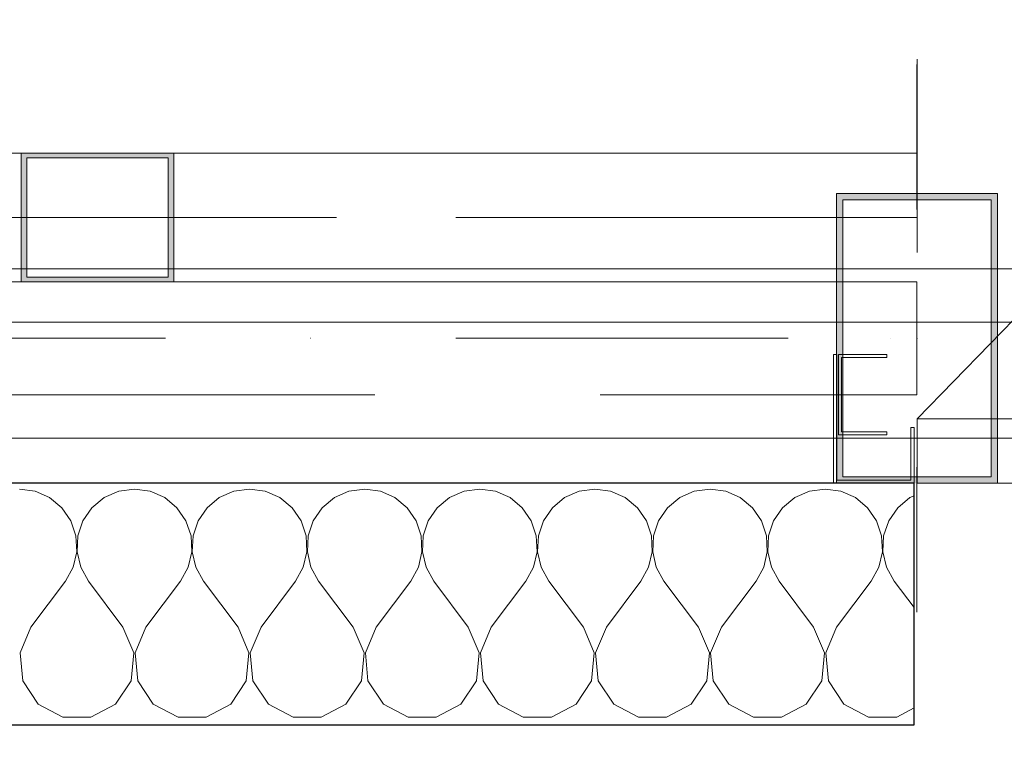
# Model space of a CAD drawing. Header units: millimetres. Extents: x -12989 to 357906, y -50379 to 30884.
# Tile 29 of 256: x 6643 to 7254, y -17 to 438. Entities that reach past the tile are written whole.
import ezdxf
from ezdxf.enums import TextEntityAlignment as Align

# ---------------------------------------------------------------- set-up
doc = ezdxf.new("R2010")
doc.units = ezdxf.units.MM
doc.header["$MEASUREMENT"] = 0
for name, pattern in [('Kropki i Kreski', [360, 180, -90, 0, -90]), ('Przerywana', [240, 120, -120]), ('Przerywana długa', [390, 250, -140]), ('Wipeout_Contour', [1000, 0, -1000])]:
    doc.linetypes.add(name, pattern=pattern)
for name, color, linetype in [('A__STROPY', 7, 'Continuous'), ('AS_Belki.Import IFC', 7, 'Continuous'), ('Nowe_A__SCIANY', 7, 'Continuous'), ('Nowe_A__STROPY', 7, 'Continuous'), ('Nowe_A_OZN_STREFY', 7, 'Continuous'), ('Nowe_A_WYM_ZEWNETRZNE', 7, 'Continuous'), ('Nowe_Drzwi Archicad', 7, 'Continuous'), ('Nowe_Warstwa IFC.Import IFC', 7, 'Continuous')]:
    doc.layers.add(name, color=color, linetype=linetype)
for name, color, linetype, lineweight in [('A__STROPY_Nr_pióra__89', 7, 'Continuous', 13), ('AS_Belki.Import IFC_Nr_pióra__1', 7, 'Continuous', 13), ('AS_Belki.Import IFC_Nr_pióra__20', 1, 'Continuous', 13), ('AS_Belki.Import IFC_Nr_pióra__69', 7, 'Continuous', 13), ('AS_Belki.Import IFC_Nr_pióra__90', 7, 'Continuous', 13), ('Nowe_A__SCIANY_Nr_pióra__27', 7, 'Continuous', 25), ('Nowe_A__STROPY_Nr_pióra__89', 7, 'Continuous', 13), ('Nowe_A_WYM_ZEWNETRZNE_Nr_pióra__1', 7, 'Continuous', 13), ('Nowe_A_WYM_ZEWNETRZNE_Nr_pióra__45', 7, 'Continuous', 15), ('Nowe_A_WYM_ZEWNETRZNE_Nr_pióra__85', 7, 'Continuous', 13), ('Nowe_Drzwi Archicad_Nr_pióra__23', 7, 'Continuous', 15), ('Nowe_Drzwi Archicad_Nr_pióra__3', 7, 'Continuous', 13), ('Nowe_Drzwi Archicad_Nr_pióra__6', 7, 'Continuous', 13), ('Nowe_Warstwa IFC.Import IFC_Nr_pióra__1', 7, 'Continuous', 13), ('Nowe_Warstwa IFC.Import IFC_Nr_pióra__4', 7, 'Continuous', 13)]:
    doc.layers.add(name, color=color, linetype=linetype, lineweight=lineweight)
doc.layers.add('Nowe_A__SCIANY_Nr_pióra__174', color=7, linetype='Continuous', lineweight=5, true_color=0x6a6a6a)
doc.styles.add('STYL_AUTOMATYCZNY_2', font='arial.ttf')
doc.styles.add('STYL_AUTOMATYCZNY_3', font='arial.ttf')
doc.dimstyles.new('STYL_AUTOMATYCZNY__1', dxfattribs={"dimtxt": 139.999998, "dimasz": 71.25, "dimexe": 0.18, "dimexo": 0.0625, "dimgap": 0, "dimtad": 1, "dimtih": 1, "dimtoh": 1, "dimdec": 0, "dimlfac": 0.1, "dimzin": 0, "dimdsep": 46, "dimtxsty": 'STYL_AUTOMATYCZNY_3', "dimblk": 'ARROWHEAD_6', "dimblk1": 'ARROWHEAD_6', "dimblk2": 'ARROWHEAD_6', "dimcen": 0.09, "dimse1": 1, "dimse2": 1, "dimclrd": 7, "dimclre": 7, "dimclrt": 7, "dimadec": 0, "dimazin": 0, "dimtfac": 1, "dimtdec": 4, "dimtmove": 0, "dimatfit": 3, "dimfxl": 0, "dimtolj": 1, "dimtzin": 0, "dimarcsym": 0})
doc.dimstyles.new('STYL_AUTOMATYCZNY__2', dxfattribs={"dimtxt": 139.999998, "dimasz": 71.25, "dimexe": 0.18, "dimexo": 0.0625, "dimgap": 0, "dimtad": 1, "dimdec": 0, "dimlfac": 0.1, "dimzin": 0, "dimdsep": 46, "dimtxsty": 'STYL_AUTOMATYCZNY_3', "dimblk": 'ARROWHEAD_6', "dimblk1": 'ARROWHEAD_6', "dimblk2": 'ARROWHEAD_6', "dimcen": 0.09, "dimse1": 1, "dimse2": 1, "dimclrd": 7, "dimclre": 7, "dimclrt": 7, "dimadec": 0, "dimazin": 0, "dimtfac": 1, "dimtdec": 4, "dimtmove": 0, "dimatfit": 3, "dimfxl": 0, "dimtolj": 1, "dimtzin": 0, "dimarcsym": 0})

# ---------------------------------------------------------------- blocks, each defined once
blk = doc.blocks.new('Strop_1_1', base_point=(-12989.28, -15342.71))
at = {"layer": 'Nowe_A__STROPY_Nr_pióra__89', "color": 7, "linetype": 'Continuous', "lineweight": 13, "flags": 128}
blk.add_lwpolyline([(-322.03, 14822.03), (36322.03, 14822.03), (36322.03, 177.97), (-322.03, 177.97)], close=True, dxfattribs=at)
blk = doc.blocks.new('Strop_2_1', base_point=(-220.02, 283.1))
at = {"layer": 'A__STROPY_Nr_pióra__89', "color": 7, "linetype": 'Continuous', "lineweight": 13, "flags": 128}
blk.add_lwpolyline([(-220.02, 283.1), (36170, 283.1), (36170, 14723.1), (-220.02, 14723.1)], close=True, dxfattribs=at)
blk = doc.blocks.new('*X16')
at = {"layer": 'Nowe_A__SCIANY_Nr_pióra__174', "color": 251, "linetype": 'Continuous', "lineweight": 5, "true_color": 0x6a6a6a}
for p, q in [((6652.62, 145.07), (6642.86, 146.43)), ((6661.63, 141.09), (6652.62, 145.07)), ((6669.22, 134.81), (6661.63, 141.09)), ((6695.51, 141.09), (6687.92, 134.81)), ((6704.53, 145.07), (6695.51, 141.09)), ((6714.29, 146.43), (6704.53, 145.07)), ((6724.05, 145.07), (6714.29, 146.43)), ((6733.06, 141.09), (6724.05, 145.07)), ((6740.65, 134.81), (6733.06, 141.09)), ((6766.94, 141.09), (6759.35, 134.81)), ((6775.95, 145.07), (6766.94, 141.09)), ((6785.71, 146.43), (6775.95, 145.07)), ((6795.47, 145.07), (6785.71, 146.43)), ((6804.49, 141.09), (6795.47, 145.07)), ((6812.08, 134.81), (6804.49, 141.09)), ((6838.37, 141.09), (6830.78, 134.81)), ((6847.38, 145.07), (6838.37, 141.09)), ((6857.14, 146.43), (6847.38, 145.07)), ((6866.9, 145.07), (6857.14, 146.43)), ((6875.92, 141.09), (6866.9, 145.07)), ((6883.51, 134.81), (6875.92, 141.09)), ((6909.8, 141.09), (6902.21, 134.81)), ((6918.81, 145.07), (6909.8, 141.09)), ((6928.57, 146.43), (6918.81, 145.07)), ((6938.33, 145.07), (6928.57, 146.43)), ((6947.35, 141.09), (6938.33, 145.07)), ((6954.93, 134.81), (6947.35, 141.09)), ((6981.22, 141.09), (6973.64, 134.81)), ((6990.24, 145.07), (6981.22, 141.09)), ((7000, 146.43), (6990.24, 145.07)), ((7009.76, 145.07), (7000, 146.43)), ((7018.78, 141.09), (7009.76, 145.07)), ((7026.36, 134.81), (7018.78, 141.09)), ((7052.65, 141.09), (7045.07, 134.81)), ((7061.67, 145.07), (7052.65, 141.09)), ((7071.43, 146.43), (7061.67, 145.07)), ((7081.19, 145.07), (7071.43, 146.43)), ((7090.2, 141.09), (7081.19, 145.07)), ((7097.79, 134.81), (7090.2, 141.09)), ((7124.08, 141.09), (7116.49, 134.81)), ((7133.1, 145.07), (7124.08, 141.09)), ((7142.86, 146.43), (7133.1, 145.07)), ((7152.62, 145.07), (7142.86, 146.43)), ((7161.63, 141.09), (7152.62, 145.07)), ((7169.22, 134.81), (7161.63, 141.09)), ((7195.51, 141.09), (7187.92, 134.81)), ((7198.07, 142.22), (7195.51, 141.09)), ((6674.8, 126.69), (6669.22, 134.81)), ((6687.92, 134.81), (6682.34, 126.69)), ((6746.23, 126.69), (6740.65, 134.81)), ((6759.35, 134.81), (6753.77, 126.69)), ((6817.66, 126.69), (6812.08, 134.81)), ((6830.78, 134.81), (6825.2, 126.69)), ((6889.09, 126.69), (6883.51, 134.81)), ((6902.21, 134.81), (6896.63, 126.69)), ((6960.52, 126.69), (6954.93, 134.81)), ((6973.64, 134.81), (6968.06, 126.69)), ((7031.94, 126.69), (7026.36, 134.81)), ((7045.07, 134.81), (7039.48, 126.69)), ((7103.37, 126.69), (7097.79, 134.81)), ((7116.49, 134.81), (7110.91, 126.69)), ((7174.8, 126.69), (7169.22, 134.81)), ((7187.92, 134.81), (7182.34, 126.69)), ((6677.95, 117.35), (6674.8, 126.69)), ((6682.34, 126.69), (6679.19, 117.35)), ((6749.38, 117.35), (6746.23, 126.69)), ((6753.77, 126.69), (6750.62, 117.35)), ((6820.81, 117.35), (6817.66, 126.69)), ((6825.2, 126.69), (6822.05, 117.35)), ((6892.24, 117.35), (6889.09, 126.69)), ((6896.63, 126.69), (6893.48, 117.35)), ((6963.66, 117.35), (6960.52, 126.69)), ((6968.06, 126.69), (6964.91, 117.35)), ((7035.09, 117.35), (7031.94, 126.69)), ((7039.48, 126.69), (7036.34, 117.35)), ((7106.52, 117.35), (7103.37, 126.69)), ((7110.91, 126.69), (7107.76, 117.35)), ((7177.95, 117.35), (7174.8, 126.69)), ((7182.34, 126.69), (7179.19, 117.35)), ((6678.43, 107.51), (6677.95, 117.35)), ((6679.19, 117.35), (6678.72, 107.51)), ((6749.86, 107.51), (6749.38, 117.35)), ((6750.62, 117.35), (6750.14, 107.51)), ((6821.28, 107.51), (6820.81, 117.35)), ((6822.05, 117.35), (6821.57, 107.51)), ((6892.71, 107.51), (6892.24, 117.35)), ((6893.48, 117.35), (6893, 107.51)), ((6964.14, 107.51), (6963.66, 117.35)), ((6964.91, 117.35), (6964.43, 107.51)), ((7035.57, 107.51), (7035.09, 117.35)), ((7036.34, 117.35), (7035.86, 107.51)), ((7107, 107.51), (7106.52, 117.35)), ((7107.76, 117.35), (7107.29, 107.51)), ((7178.43, 107.51), (7177.95, 117.35)), ((7179.19, 117.35), (7178.72, 107.51)), ((6676.2, 97.91), (6678.43, 107.51)), ((6678.72, 107.51), (6680.95, 97.91)), ((6747.63, 97.91), (6749.86, 107.51)), ((6750.14, 107.51), (6752.37, 97.91)), ((6819.05, 97.91), (6821.28, 107.51)), ((6821.57, 107.51), (6823.8, 97.91)), ((6890.48, 97.91), (6892.71, 107.51)), ((6893, 107.51), (6895.23, 97.91)), ((6961.91, 97.91), (6964.14, 107.51)), ((6964.43, 107.51), (6966.66, 97.91)), ((7033.34, 97.91), (7035.57, 107.51)), ((7035.86, 107.51), (7038.09, 97.91)), ((7104.77, 97.91), (7107, 107.51)), ((7107.29, 107.51), (7109.52, 97.91)), ((7176.2, 97.91), (7178.43, 107.51)), ((7178.72, 107.51), (7180.95, 97.91)), ((6671.43, 89.29), (6676.2, 97.91)), ((6680.95, 97.91), (6685.71, 89.29)), ((6742.86, 89.29), (6747.63, 97.91)), ((6752.37, 97.91), (6757.14, 89.29)), ((6814.29, 89.29), (6819.05, 97.91)), ((6823.8, 97.91), (6828.57, 89.29)), ((6885.71, 89.29), (6890.48, 97.91)), ((6895.23, 97.91), (6900, 89.29)), ((6957.14, 89.29), (6961.91, 97.91)), ((6966.66, 97.91), (6971.43, 89.29)), ((7028.57, 89.29), (7033.34, 97.91)), ((7038.09, 97.91), (7042.86, 89.29)), ((7100, 89.29), (7104.77, 97.91)), ((7109.52, 97.91), (7114.29, 89.29)), ((7171.43, 89.29), (7176.2, 97.91)), ((7180.95, 97.91), (7185.71, 89.29)), ((6650, 60.71), (6671.43, 89.29)), ((6707.14, 60.71), (6685.71, 89.29)), ((6721.43, 60.71), (6742.86, 89.29)), ((6778.57, 60.71), (6757.14, 89.29)), ((6792.86, 60.71), (6814.29, 89.29)), ((6850, 60.71), (6828.57, 89.29)), ((6864.29, 60.71), (6885.71, 89.29)), ((6921.43, 60.71), (6900, 89.29)), ((6935.71, 60.71), (6957.14, 89.29)), ((6992.86, 60.71), (6971.43, 89.29)), ((7007.14, 60.71), (7028.57, 89.29)), ((7064.29, 60.71), (7042.86, 89.29)), ((7078.57, 60.71), (7100, 89.29)), ((7135.71, 60.71), (7114.29, 89.29)), ((7150, 60.71), (7171.43, 89.29)), ((7198.07, 72.81), (7185.71, 89.29)), ((6650, 60.71), (6643.27, 44.67)), ((6713.88, 44.67), (6707.14, 60.71)), ((6721.43, 60.71), (6714.69, 44.67)), ((6785.31, 44.67), (6778.57, 60.71)), ((6792.86, 60.71), (6786.12, 44.67)), ((6856.73, 44.67), (6850, 60.71)), ((6864.29, 60.71), (6857.55, 44.67)), ((6928.16, 44.67), (6921.43, 60.71)), ((6935.71, 60.71), (6928.98, 44.67)), ((6999.59, 44.67), (6992.86, 60.71)), ((7007.14, 60.71), (7000.41, 44.67)), ((7071.02, 44.67), (7064.29, 60.71)), ((7078.57, 60.71), (7071.84, 44.67)), ((7142.45, 44.67), (7135.71, 60.71)), ((7150, 60.71), (7143.27, 44.67)), ((6643.27, 44.67), (6644.91, 27.35)), ((6712.23, 27.35), (6713.88, 44.67)), ((6714.69, 44.67), (6716.34, 27.35)), ((6783.66, 27.35), (6785.31, 44.67)), ((6786.12, 44.67), (6787.77, 27.35)), ((6855.09, 27.35), (6856.73, 44.67)), ((6857.55, 44.67), (6859.19, 27.35)), ((6926.52, 27.35), (6928.16, 44.67)), ((6928.98, 44.67), (6930.62, 27.35)), ((6997.95, 27.35), (6999.59, 44.67)), ((7000.41, 44.67), (7002.05, 27.35)), ((7069.38, 27.35), (7071.02, 44.67)), ((7071.84, 44.67), (7073.48, 27.35)), ((7140.81, 27.35), (7142.45, 44.67)), ((7143.27, 44.67), (7144.91, 27.35)), ((6644.91, 27.35), (6654.54, 12.87)), ((6702.6, 12.87), (6712.23, 27.35)), ((6716.34, 27.35), (6725.97, 12.87)), ((6774.03, 12.87), (6783.66, 27.35)), ((6787.77, 27.35), (6797.4, 12.87)), ((6845.46, 12.87), (6855.09, 27.35)), ((6859.19, 27.35), (6868.83, 12.87)), ((6916.89, 12.87), (6926.52, 27.35)), ((6930.62, 27.35), (6940.25, 12.87)), ((6988.32, 12.87), (6997.95, 27.35)), ((7002.05, 27.35), (7011.68, 12.87)), ((7059.75, 12.87), (7069.38, 27.35)), ((7073.48, 27.35), (7083.11, 12.87)), ((7131.17, 12.87), (7140.81, 27.35)), ((7144.91, 27.35), (7154.54, 12.87)), ((6654.54, 12.87), (6669.87, 4.65)), ((6687.27, 4.65), (6702.6, 12.87)), ((6725.97, 12.87), (6741.3, 4.65)), ((6758.7, 4.65), (6774.03, 12.87)), ((6797.4, 12.87), (6812.73, 4.65)), ((6830.13, 4.65), (6845.46, 12.87)), ((6868.83, 12.87), (6884.16, 4.65)), ((6901.56, 4.65), (6916.89, 12.87)), ((6940.25, 12.87), (6955.59, 4.65)), ((6972.98, 4.65), (6988.32, 12.87)), ((7011.68, 12.87), (7027.02, 4.65)), ((7044.41, 4.65), (7059.75, 12.87)), ((7083.11, 12.87), (7098.44, 4.65)), ((7115.84, 4.65), (7131.17, 12.87)), ((7154.54, 12.87), (7169.87, 4.65)), ((7187.27, 4.65), (7198.07, 10.44)), ((6669.87, 4.65), (6687.27, 4.65)), ((6741.3, 4.65), (6758.7, 4.65)), ((6812.73, 4.65), (6830.13, 4.65)), ((6884.16, 4.65), (6901.56, 4.65)), ((6955.59, 4.65), (6972.98, 4.65)), ((7027.02, 4.65), (7044.41, 4.65)), ((7098.44, 4.65), (7115.84, 4.65)), ((7169.87, 4.65), (7187.27, 4.65))]:
    blk.add_line(p, q, dxfattribs=at)
blk = doc.blocks.new('MakroPro 100[1]_1')
at = {"layer": 'Nowe_Drzwi Archicad_Nr_pióra__23', "color": 7, "linetype": 'Continuous', "lineweight": 15}
for p, q in [((7148.07, 150), (7148.07, 230)), ((7148.07, 230), (7150.07, 230)), ((7150.07, 230), (7150.07, 152)), ((7151.07, 180), (7151.07, 230)), ((7151.07, 230), (7181.07, 230)), ((7181.07, 228), (7153.07, 228)), ((7153.07, 228), (7153.07, 182)), ((7181.07, 230), (7181.07, 228)), ((7196.07, 152), (7196.07, 184.7)), ((7196.07, 184.7), (7198.07, 184.7)), ((7198.07, 184.7), (7198.07, 150)), ((7181.07, 180), (7151.07, 180)), ((7153.07, 182), (7181.07, 182)), ((7181.07, 182), (7181.07, 180)), ((7198.07, 150), (7148.07, 150)), ((7150.07, 152), (7196.07, 152))]:
    blk.add_line(p, q, dxfattribs=at)
at = {"layer": 'Nowe_Drzwi Archicad_Nr_pióra__3', "color": 7, "linetype": 'Przerywana', "lineweight": 13}
for p, q in [((7200.07, 3533.32), (7200.07, 190)), ((7200.07, 190), (10446.07, 3533.32)), ((7200.07, 190), (10446.07, 190))]:
    blk.add_line(p, q, dxfattribs=at)
at = {"layer": 'Nowe_Drzwi Archicad_Nr_pióra__6', "color": 7, "linetype": 'Continuous', "lineweight": 13}
for p, q in [((7200.07, 190), (10446.07, 190)), ((7200.07, 150), (7200.07, 190)), ((10446.07, 150), (7200.07, 150))]:
    blk.add_line(p, q, dxfattribs=at)
blk = doc.blocks.new('Ściana_1_1', base_point=(-350, 150))
at = {"color": 254, "linetype": 'Wipeout_Contour', "lineweight": 0, "ltscale": 25142.483487}
blk.add_wipeout([(5371.34, 0), (7198.07, 0), (7198.07, 150), (5371.34, 150)], dxfattribs=at).dxf.layer = 'Nowe_A__SCIANY'
at = {"layer": 'Nowe_A__SCIANY', "color": 7, "lineweight": 25}
blk.add_blockref('*X16', (0, 0), dxfattribs=at)
at = {"color": 254, "linetype": 'Wipeout_Contour', "lineweight": 0, "ltscale": 35294.931295}
blk.add_wipeout([(7198.07, 0), (10448.07, 0), (10448.07, 150), (7198.07, 150)], dxfattribs=at).dxf.layer = 'Nowe_A__SCIANY'
at = {"layer": 'Nowe_A__SCIANY_Nr_pióra__27', "color": 7, "linetype": 'Continuous', "lineweight": 25}
blk.add_line((7198.07, 0), (7198.07, 150), dxfattribs=at)
at = {"layer": 'Nowe_A__SCIANY_Nr_pióra__27', "color": 7, "linetype": 'Continuous', "lineweight": 25, "flags": 128}
for points in [[(7198.07, 150), (5371.34, 150)], [(5371.34, 0), (7198.07, 0)]]:
    blk.add_lwpolyline(points, dxfattribs=at)
at = {"layer": 'Nowe_Drzwi Archicad', "color": 7, "linetype": 'Continuous', "lineweight": 13}
blk.add_blockref('MakroPro 100[1]_1', (0, 0), dxfattribs=at)
blk = doc.blocks.new('Słup_7_1', base_point=(7199.84, 240))
at = {"layer": 'AS_Belki.Import IFC', "linetype": 'Continuous', "lineweight": 0, "true_color": 0x000000}
h = blk.add_hatch(color=18, dxfattribs=at)
h.paths.add_polyline_path([(7249.84, 330), (7149.84, 330), (7149.84, 150), (7249.84, 150)])
h.paths.add_polyline_path([(7153.84, 154), (7153.84, 326), (7245.84, 326), (7245.84, 154)], flags=0)
at = {"layer": 'AS_Belki.Import IFC_Nr_pióra__1', "color": 7, "linetype": 'Continuous', "lineweight": 13, "flags": 128}
blk.add_lwpolyline([(7249.84, 150), (7249.84, 330), (7149.84, 330), (7149.84, 150)], dxfattribs=at)
blk.add_lwpolyline([(7153.84, 154), (7153.84, 326), (7245.84, 326), (7245.84, 154)], close=True, dxfattribs=at)
at = {"layer": 'AS_Belki.Import IFC_Nr_pióra__20', "color": 1, "linetype": 'Continuous', "lineweight": 13}
for p, q in [((7199.84, 320), (7199.84, 410)), ((7119.84, 240), (7039.84, 240)), ((7279.84, 240), (7359.84, 240)), ((7199.84, 160), (7199.84, 70))]:
    blk.add_line(p, q, dxfattribs=at)
blk.add_point((7199.84, 240), dxfattribs=at)
blk = doc.blocks.new('Standardowy znacznik osi[101]_1', base_point=(-2344.56, 250))
at = {"layer": 'Nowe_Warstwa IFC.Import IFC_Nr_pióra__4', "color": 7, "linetype": 'Continuous', "lineweight": 13}
blk.add_line((-2344.56, 250), (39576.75, 250), dxfattribs=at)
at = {"layer": 'Nowe_Warstwa IFC.Import IFC_Nr_pióra__1', "color": 7, "lineweight": 13, "style": 'STYL_AUTOMATYCZNY_2'}
for tag, p in [('AC_MarkerText_1_0', (-2594.56, 337.5)), ('AC_MarkerText_1_1', (39826.75, 337.5))]:
    blk.add_attdef(tag, text='', height=175, dxfattribs=at).set_placement(p, align=Align.TOP_CENTER)
blk = doc.blocks.new('Belka_16_1', base_point=(5833.34, 240))
at = {"layer": 'AS_Belki.Import IFC_Nr_pióra__69', "color": 7, "linetype": 'Kropki i Kreski', "lineweight": 13}
blk.add_line((5833.34, 240), (7199.84, 240), dxfattribs=at)
at = {"layer": 'AS_Belki.Import IFC_Nr_pióra__90', "color": 7, "linetype": 'Przerywana długa', "lineweight": 13}
for p, q in [((5833.34, 275), (7199.84, 275)), ((7199.84, 205), (7199.84, 275)), ((5833.34, 205), (7199.84, 205))]:
    blk.add_line(p, q, dxfattribs=at)
blk = doc.blocks.new('Belka_38_1', base_point=(7199.84, 315))
at = {"layer": 'AS_Belki.Import IFC', "linetype": 'Continuous', "lineweight": 0, "true_color": 0x000000}
h = blk.add_hatch(color=18, dxfattribs=at)
h.paths.add_polyline_path([(6738.77, 275), (6738.77, 355), (6643.98, 355), (6643.98, 275)])
h.paths.add_polyline_path([(6735.21, 352), (6735.21, 278), (6647.53, 278), (6647.53, 352)], flags=0)
at = {"layer": 'AS_Belki.Import IFC_Nr_pióra__1', "color": 7, "linetype": 'Continuous', "lineweight": 13}
for p, q in [((6738.77, 355), (6643.98, 355)), ((6643.98, 355), (6643.98, 275)), ((6738.77, 355), (6738.77, 275)), ((6647.53, 352), (6647.53, 278)), ((6735.21, 352), (6647.53, 352)), ((6735.21, 352), (6735.21, 278)), ((6738.77, 275), (6643.98, 275)), ((6735.21, 278), (6647.53, 278))]:
    blk.add_line(p, q, dxfattribs=at)
at = {"layer": 'AS_Belki.Import IFC_Nr_pióra__69', "color": 7, "linetype": 'Kropki i Kreski', "lineweight": 13}
blk.add_line((7199.84, 315), (5833.34, 315), dxfattribs=at)
at = {"layer": 'AS_Belki.Import IFC_Nr_pióra__90', "color": 7, "linetype": 'Continuous', "lineweight": 13}
for p, q in [((5833.34, 355), (6738.77, 355)), ((5833.34, 275), (6738.77, 275))]:
    blk.add_line(p, q, dxfattribs=at)
at = {"layer": 'AS_Belki.Import IFC_Nr_pióra__90', "color": 7, "linetype": 'Przerywana długa', "lineweight": 13}
for p, q in [((6738.77, 355), (7199.84, 355)), ((6738.77, 275), (7199.84, 275))]:
    blk.add_line(p, q, dxfattribs=at)
blk = doc.blocks.new('Belka_40_1', base_point=(5833.34, 315))
at = {"layer": 'AS_Belki.Import IFC_Nr_pióra__69', "color": 7, "linetype": 'Kropki i Kreski', "lineweight": 13}
blk.add_line((5833.34, 315), (7199.84, 315), dxfattribs=at)
at = {"layer": 'AS_Belki.Import IFC_Nr_pióra__90', "color": 7, "linetype": 'Przerywana długa', "lineweight": 13}
for p, q in [((7199.84, 355), (5833.34, 355)), ((7199.84, 275), (5833.34, 275))]:
    blk.add_line(p, q, dxfattribs=at)
blk = doc.blocks.new('*D267')
at = {"layer": 'Nowe_A_WYM_ZEWNETRZNE_Nr_pióra__45', "color": 7, "linetype": 'Continuous', "lineweight": 15}
for p, q in [((-1341.01, 187.5), (-1266.01, 112.5)), ((-1341.01, 37.5), (-1266.01, -37.5))]:
    blk.add_line(p, q, dxfattribs=at)
at = {"layer": 'Nowe_A_WYM_ZEWNETRZNE_Nr_pióra__85', "color": 7, "linetype": 'Continuous', "lineweight": 13}
for p, q in [((-1303.51, 150), (-1303.51, 6849.85)), ((-1233.2, 150), (-1373.83, 150)), ((-1303.51, 0), (-1303.51, 150)), ((-1233.2, 0), (-1373.83, 0)), ((-1303.51, -56.25), (-1303.51, 0))]:
    blk.add_line(p, q, dxfattribs=at)
at = {"layer": 'Nowe_A_WYM_ZEWNETRZNE_Nr_pióra__1', "color": 7, "lineweight": 13, "insert": (-1331.51, -251.06), "char_height": 140, "attachment_point": 7, "rotation": 90, "style": 'STYL_AUTOMATYCZNY_3'}
blk.add_mtext('\\A1;{\\pql;\\fArial|b0|i0|c238|p0;\\W1.000000;15}', dxfattribs=at)
blk = doc.blocks.new('ARROWHEAD_6')
at = {"color": 0, "linetype": 'Continuous', "lineweight": 0}
for p, q in [((-0.5, -0.5), (0.5, 0.5)), ((0, 0), (-1, 0))]:
    blk.add_line(p, q, dxfattribs=at)
blk = doc.blocks.new('*D268')
at = {"layer": 'Nowe_A_WYM_ZEWNETRZNE_Nr_pióra__45', "color": 7, "linetype": 'Continuous', "lineweight": 15}
blk.add_line((-1341.01, 187.5), (-1266.01, 112.5), dxfattribs=at)
at = {"layer": 'Nowe_A_WYM_ZEWNETRZNE_Nr_pióra__85', "color": 7, "linetype": 'Continuous', "lineweight": 13}
blk.add_line((-1303.51, 150), (-1303.51, 6849.85), dxfattribs=at)
blk = doc.blocks.new('*D269')
at = {"layer": 'Nowe_A_WYM_ZEWNETRZNE_Nr_pióra__45', "color": 7, "linetype": 'Continuous', "lineweight": 15}
for p, q in [((-1341.01, 6887.35), (-1266.01, 6812.35)), ((-1341.01, 187.5), (-1266.01, 112.5))]:
    blk.add_line(p, q, dxfattribs=at)
at = {"layer": 'Nowe_A_WYM_ZEWNETRZNE_Nr_pióra__85', "color": 7, "linetype": 'Continuous', "lineweight": 13}
for p, q in [((-1233.2, 6849.85), (-1373.83, 6849.85)), ((-1303.51, 150), (-1303.51, 6849.85))]:
    blk.add_line(p, q, dxfattribs=at)
at = {"layer": 'Nowe_A_WYM_ZEWNETRZNE_Nr_pióra__1', "color": 7, "lineweight": 13, "char_height": 140, "attachment_point": 7, "rotation": 90, "style": 'STYL_AUTOMATYCZNY_3'}
for s, insert in [('\\A1;{\\pql;\\fArial|b0|i0|c238|p0;\\W1.000000;15}', (-1331.51, 6598.78)), ('\\A1;{\\pql;\\fArial|b0|i0|c238|p0;\\W1.000000;670}', (-1331.51, 3232.97))]:
    blk.add_mtext(s, dxfattribs=dict(at, insert=insert))
blk = doc.blocks.new('*D325')
at = {"layer": 'Nowe_A_WYM_ZEWNETRZNE_Nr_pióra__45', "color": 7, "linetype": 'Continuous', "lineweight": 15}
for p, q in [((5753.24, -1542.08), (5678.24, -1617.08)), ((36387.5, -1542.08), (36312.5, -1617.08))]:
    blk.add_line(p, q, dxfattribs=at)
at = {"layer": 'Nowe_A_WYM_ZEWNETRZNE_Nr_pióra__85', "color": 7, "linetype": 'Continuous', "lineweight": 13}
for p, q in [((5715.74, -1649.9), (5715.74, -1509.27)), ((36350, -1649.9), (36350, -1509.27)), ((5715.74, -1579.58), (36350, -1579.58))]:
    blk.add_line(p, q, dxfattribs=at)
at = {"layer": 'Nowe_A_WYM_ZEWNETRZNE_Nr_pióra__1', "color": 7, "lineweight": 13, "char_height": 140, "attachment_point": 7, "style": 'STYL_AUTOMATYCZNY_3'}
for s, insert in [('\\A1;{\\pql;\\fArial|b0|i0|c238|p0;\\W1.000000;3\xa0063}', (20685.85, -1551.58)), ('\\A1;{\\pql;\\fArial|b0|i0|c238|p0;\\W1.000000;15}', (36098.94, -1551.58))]:
    blk.add_mtext(s, dxfattribs=dict(at, insert=insert))
blk = doc.blocks.new('*D327')
at = {"layer": 'Nowe_A_WYM_ZEWNETRZNE_Nr_pióra__45', "color": 7, "linetype": 'Continuous', "lineweight": 15}
for p, q in [((36387.5, -1542.08), (36312.5, -1617.08)), ((36462.5, -1617.08), (36537.5, -1542.08))]:
    blk.add_line(p, q, dxfattribs=at)
at = {"layer": 'Nowe_A_WYM_ZEWNETRZNE_Nr_pióra__85', "color": 7, "linetype": 'Continuous', "lineweight": 13}
for p, q in [((36350, -1649.9), (36350, -1509.27)), ((36500, -1649.9), (36500, -1509.27)), ((5715.74, -1579.58), (36350, -1579.58)), ((36350, -1579.58), (36500, -1579.58)), ((36500, -1579.58), (36556.25, -1579.58))]:
    blk.add_line(p, q, dxfattribs=at)
blk = doc.blocks.new('*D330')
at = {"layer": 'Nowe_A_WYM_ZEWNETRZNE_Nr_pióra__45', "color": 7, "linetype": 'Continuous', "lineweight": 15}
for p, q in [((2595.37, -1790.81), (2520.37, -1865.81)), ((7235.57, -1790.81), (7160.57, -1865.81))]:
    blk.add_line(p, q, dxfattribs=at)
at = {"layer": 'Nowe_A_WYM_ZEWNETRZNE_Nr_pióra__85', "color": 7, "linetype": 'Continuous', "lineweight": 13}
for p, q in [((2557.87, -1898.62), (2557.87, -1757.99)), ((757.87, -1828.31), (2557.87, -1828.31)), ((2557.87, -1828.31), (7198.07, -1828.31))]:
    blk.add_line(p, q, dxfattribs=at)
at = {"layer": 'Nowe_A_WYM_ZEWNETRZNE_Nr_pióra__1', "color": 7, "lineweight": 13, "insert": (4717.8, -1800.31), "char_height": 140, "attachment_point": 7, "style": 'STYL_AUTOMATYCZNY_3'}
blk.add_mtext('\\A1;{\\pql;\\fArial|b0|i0|c238|p0;\\W1.000000;464}', dxfattribs=at)
blk = doc.blocks.new('*D331')
at = {"layer": 'Nowe_A_WYM_ZEWNETRZNE_Nr_pióra__45', "color": 7, "linetype": 'Continuous', "lineweight": 15}
for p, q in [((7235.57, -1790.81), (7160.57, -1865.81)), ((10485.57, -1790.81), (10410.57, -1865.81))]:
    blk.add_line(p, q, dxfattribs=at)
at = {"layer": 'Nowe_A_WYM_ZEWNETRZNE_Nr_pióra__85', "color": 7, "linetype": 'Continuous', "lineweight": 13}
for p, q in [((7198.07, -1898.62), (7198.07, -1757.99)), ((10448.07, -1898.62), (10448.07, -1757.99)), ((2557.87, -1828.31), (7198.07, -1828.31)), ((7198.07, -1828.31), (10448.07, -1828.31))]:
    blk.add_line(p, q, dxfattribs=at)
at = {"layer": 'Nowe_A_WYM_ZEWNETRZNE_Nr_pióra__1', "color": 7, "lineweight": 13, "insert": (8662.9, -1800.31), "char_height": 140, "attachment_point": 7, "style": 'STYL_AUTOMATYCZNY_3'}
blk.add_mtext('\\A1;{\\pql;\\fArial|b0|i0|c238|p0;\\W1.000000;325}', dxfattribs=at)
blk = doc.blocks.new('*D348')
at = {"layer": 'Nowe_A_WYM_ZEWNETRZNE_Nr_pióra__45', "color": 7, "linetype": 'Continuous', "lineweight": 15}
for p, q in [((-462.5, -2288.25), (-537.5, -2363.25)), ((-312.5, -2288.25), (-387.5, -2363.25))]:
    blk.add_line(p, q, dxfattribs=at)
at = {"layer": 'Nowe_A_WYM_ZEWNETRZNE_Nr_pióra__85', "color": 7, "linetype": 'Continuous', "lineweight": 13}
for p, q in [((-500, -2396.06), (-500, -2255.44)), ((-350, -2396.06), (-350, -2255.44)), ((-556.25, -2325.75), (-500, -2325.75)), ((-500, -2325.75), (-350, -2325.75)), ((-350, -2325.75), (36500, -2325.75))]:
    blk.add_line(p, q, dxfattribs=at)
at = {"layer": 'Nowe_A_WYM_ZEWNETRZNE_Nr_pióra__1', "color": 7, "lineweight": 13, "insert": (-751.06, -2297.75), "char_height": 140, "attachment_point": 7, "style": 'STYL_AUTOMATYCZNY_3'}
blk.add_mtext('\\A1;{\\pql;\\fArial|b0|i0|c238|p0;\\W1.000000;15}', dxfattribs=at)
blk = doc.blocks.new('*D349')
at = {"layer": 'Nowe_A_WYM_ZEWNETRZNE_Nr_pióra__45', "color": 7, "linetype": 'Continuous', "lineweight": 15}
for p, q in [((-312.5, -2288.25), (-387.5, -2363.25)), ((36462.5, -2363.25), (36537.5, -2288.25))]:
    blk.add_line(p, q, dxfattribs=at)
at = {"layer": 'Nowe_A_WYM_ZEWNETRZNE_Nr_pióra__85', "color": 7, "linetype": 'Continuous', "lineweight": 13}
for p, q in [((36500, -2396.06), (36500, -2255.44)), ((-350, -2325.75), (36500, -2325.75)), ((36500, -2325.75), (36556.25, -2325.75))]:
    blk.add_line(p, q, dxfattribs=at)
at = {"layer": 'Nowe_A_WYM_ZEWNETRZNE_Nr_pióra__1', "color": 7, "lineweight": 13, "insert": (17834.77, -2297.75), "char_height": 140, "attachment_point": 7, "style": 'STYL_AUTOMATYCZNY_3'}
blk.add_mtext('\\A1;{\\pql;\\fArial|b0|i0|c238|p0;\\W1.000000;3\xa0685}', dxfattribs=at)
blk = doc.blocks.new('*D397')
at = {"layer": 'Nowe_A_WYM_ZEWNETRZNE_Nr_pióra__45', "color": 7, "linetype": 'Continuous', "lineweight": 15}
for p, q in [((1158.87, 187.5), (1233.87, 112.5)), ((1158.87, 37.5), (1233.87, -37.5))]:
    blk.add_line(p, q, dxfattribs=at)
at = {"layer": 'Nowe_A_WYM_ZEWNETRZNE_Nr_pióra__85', "color": 7, "linetype": 'Continuous', "lineweight": 13}
for p, q in [((1196.37, 150), (1196.37, 3150)), ((1266.69, 150), (1126.06, 150)), ((1196.37, 0), (1196.37, 150)), ((1266.69, 0), (1126.06, 0)), ((1196.37, -56.25), (1196.37, 0))]:
    blk.add_line(p, q, dxfattribs=at)
at = {"layer": 'Nowe_A_WYM_ZEWNETRZNE_Nr_pióra__1', "color": 7, "lineweight": 13, "insert": (1168.37, -251.06), "char_height": 140, "attachment_point": 7, "rotation": 90, "style": 'STYL_AUTOMATYCZNY_3'}
blk.add_mtext('\\A1;{\\pql;\\fArial|b0|i0|c238|p0;\\W1.000000;15}', dxfattribs=at)
blk = doc.blocks.new('*D398')
at = {"layer": 'Nowe_A_WYM_ZEWNETRZNE_Nr_pióra__45', "color": 7, "linetype": 'Continuous', "lineweight": 15}
for p, q in [((1158.87, 3187.5), (1233.87, 3112.5)), ((1158.87, 187.5), (1233.87, 112.5))]:
    blk.add_line(p, q, dxfattribs=at)
at = {"layer": 'Nowe_A_WYM_ZEWNETRZNE_Nr_pióra__85', "color": 7, "linetype": 'Continuous', "lineweight": 13}
for p, q in [((1266.69, 3150), (1126.06, 3150)), ((1196.37, 150), (1196.37, 3150))]:
    blk.add_line(p, q, dxfattribs=at)
at = {"layer": 'Nowe_A_WYM_ZEWNETRZNE_Nr_pióra__1', "color": 7, "lineweight": 13, "char_height": 140, "attachment_point": 7, "rotation": 90, "style": 'STYL_AUTOMATYCZNY_3'}
for s, insert in [('\\A1;{\\pql;\\fArial|b0|i0|c238|p0;\\W1.000000;15}', (1168.37, 2898.94)), ('\\A1;{\\pql;\\fArial|b0|i0|c238|p0;\\W1.000000;300}', (1168.37, 1383.05))]:
    blk.add_mtext(s, dxfattribs=dict(at, insert=insert))
blk = doc.blocks.new('*D406')
at = {"layer": 'Nowe_A_WYM_ZEWNETRZNE_Nr_pióra__45', "color": 7, "linetype": 'Continuous', "lineweight": 15}
for p, q in [((4921.69, 187.5), (4996.69, 112.5)), ((4921.69, 37.5), (4996.69, -37.5))]:
    blk.add_line(p, q, dxfattribs=at)
at = {"layer": 'Nowe_A_WYM_ZEWNETRZNE_Nr_pióra__85', "color": 7, "linetype": 'Continuous', "lineweight": 13}
for p, q in [((4959.19, 150), (4959.19, 1850)), ((5029.5, 150), (4888.88, 150)), ((4959.19, 0), (4959.19, 150)), ((5029.5, 0), (4888.88, 0)), ((4959.19, -56.25), (4959.19, 0))]:
    blk.add_line(p, q, dxfattribs=at)
at = {"layer": 'Nowe_A_WYM_ZEWNETRZNE_Nr_pióra__1', "color": 7, "lineweight": 13, "insert": (4931.19, -251.06), "char_height": 140, "attachment_point": 7, "rotation": 90, "style": 'STYL_AUTOMATYCZNY_3'}
blk.add_mtext('\\A1;{\\pql;\\fArial|b0|i0|c238|p0;\\W1.000000;15}', dxfattribs=at)
blk = doc.blocks.new('*D407')
at = {"layer": 'Nowe_A_WYM_ZEWNETRZNE_Nr_pióra__45', "color": 7, "linetype": 'Continuous', "lineweight": 15}
for p, q in [((4921.69, 1887.5), (4996.69, 1812.5)), ((4921.69, 187.5), (4996.69, 112.5))]:
    blk.add_line(p, q, dxfattribs=at)
at = {"layer": 'Nowe_A_WYM_ZEWNETRZNE_Nr_pióra__85', "color": 7, "linetype": 'Continuous', "lineweight": 13}
for p, q in [((5029.5, 1850), (4888.88, 1850)), ((4959.19, 150), (4959.19, 1850))]:
    blk.add_line(p, q, dxfattribs=at)
at = {"layer": 'Nowe_A_WYM_ZEWNETRZNE_Nr_pióra__1', "color": 7, "lineweight": 13, "char_height": 140, "attachment_point": 7, "rotation": 90, "style": 'STYL_AUTOMATYCZNY_3'}
for s, insert in [('\\A1;{\\pql;\\fArial|b0|i0|c238|p0;\\W1.000000;15}', (4931.19, 1598.94)), ('\\A1;{\\pql;\\fArial|b0|i0|c238|p0;\\W1.000000;170}', (4931.19, 733.05))]:
    blk.add_mtext(s, dxfattribs=dict(at, insert=insert))

msp = doc.modelspace()

# ---------------------------------------------------------------- linework, layer by layer
at = {"layer": 'Nowe_A_OZN_STREFY', "color": 7, "linetype": 'Continuous', "lineweight": 0, "true_color": 0xffffff, "flags": 128}
msp.add_lwpolyline([(15386.34, 14850), (5715.74, 14850), (5715.74, 150), (7149.84, 150), (7149.84, 330), (7249.84, 330), (7249.84, 150), (10499.84, 150)], dxfattribs=at)

# ---------------------------------------------------------------- block references
at = {"layer": 'A__STROPY', "color": 7, "linetype": 'Continuous', "lineweight": 13}
msp.add_blockref('Strop_2_1', (-220.02, 283.1), dxfattribs=at)
at = {"layer": 'Nowe_A__STROPY', "color": 7, "linetype": 'Continuous', "lineweight": 13}
msp.add_blockref('Strop_1_1', (-12989.28, -15342.71), dxfattribs=at)

# ---------------------------------------------------------------- next in the draw order: block references
at = {"layer": 'Nowe_A__SCIANY', "color": 7, "lineweight": 25}
msp.add_blockref('Ściana_1_1', (-350, 150), dxfattribs=at)

# ---------------------------------------------------------------- next in the draw order: block references
at = {"layer": 'AS_Belki.Import IFC', "color": 7, "lineweight": 25}
msp.add_blockref('Słup_7_1', (7199.84, 240), dxfattribs=at)
at = {"layer": 'AS_Belki.Import IFC', "color": 7, "lineweight": 13}
for name, p in [('Belka_38_1', (7199.84, 315)), ('Belka_40_1', (5833.34, 315)), ('Belka_16_1', (5833.34, 240))]:
    msp.add_blockref(name, p, dxfattribs=at)
at = {"layer": 'Nowe_Warstwa IFC.Import IFC', "color": 7, "linetype": 'Continuous', "lineweight": 13}
msp.add_blockref('Standardowy znacznik osi[101]_1', (-2344.56, 250), dxfattribs=at)

# ---------------------------------------------------------------- next in the draw order: dimensions: what is measured, and where the dimension line sits
at = {"layer": 'Nowe_A_WYM_ZEWNETRZNE', "color": 7, "linetype": 'Continuous', "lineweight": 13}
for base, p1, p2, picture, middle in [((36350, -1579.58), (5715.74, 7500), (36350, 150), '*D325', (20926.01, -1481.58)), ((36500, -1579.58), (36350, 7500), (36500, 7500), '*D327', (36205.48, -1481.58)), ((-350, -2325.75), (-500, 0), (-350, 150), '*D348', (-644.52, -2227.75)), ((36500, -2325.75), (-350, 150), (36500, 0), '*D349', (18074.92, -2227.75)), ((7198.07, -1828.31), (2557.87, 0), (7198.07, 0), '*D330', (4877.62, -1730.31)), ((10448.07, -1828.31), (7198.07, 0), (10448.07, 0), '*D331', (8822.72, -1730.31))]:
    dim = msp.add_linear_dim(base=base, p1=p1, p2=p2, dimstyle='STYL_AUTOMATYCZNY__1', dxfattribs=at)
    dim.commit()
    dim.dimension.update_dxf_attribs({"geometry": picture, "text_midpoint": middle, "dimtype": 160})
for base, p1, p2, picture, middle in [((-1303.51, 6849.85), (18000, 150), (2607.87, 6849.85), '*D269', (-1401.51, 3392.79)), ((-1303.51, 150), (18000, 0), (-350, 150), '*D267', (-1401.51, -144.52)), ((-1303.51453594, 150), (-350, 150), (18000, 150), '*D268', (-1401.51453487, 149.88141735)), ((1196.37, 3150), (18000, 150), (1657.87, 3150), '*D398', (1098.37, 1542.86)), ((1196.37, 150), (18000, 0), (18000, 150), '*D397', (1098.37, -144.52)), ((4959.19, 1850), (18000, 150), (4010.74, 1850), '*D407', (4861.19, 892.86)), ((4959.19, 150), (18000, 0), (18000, 150), '*D406', (4861.19, -144.52))]:
    dim = msp.add_linear_dim(base=base, p1=p1, p2=p2, angle=90, dimstyle='STYL_AUTOMATYCZNY__2', dxfattribs=at)
    dim.commit()
    dim.dimension.update_dxf_attribs({"geometry": picture, "text_midpoint": middle, "dimtype": 160, "text_rotation": 90})

doc.saveas('drawing.dxf')
